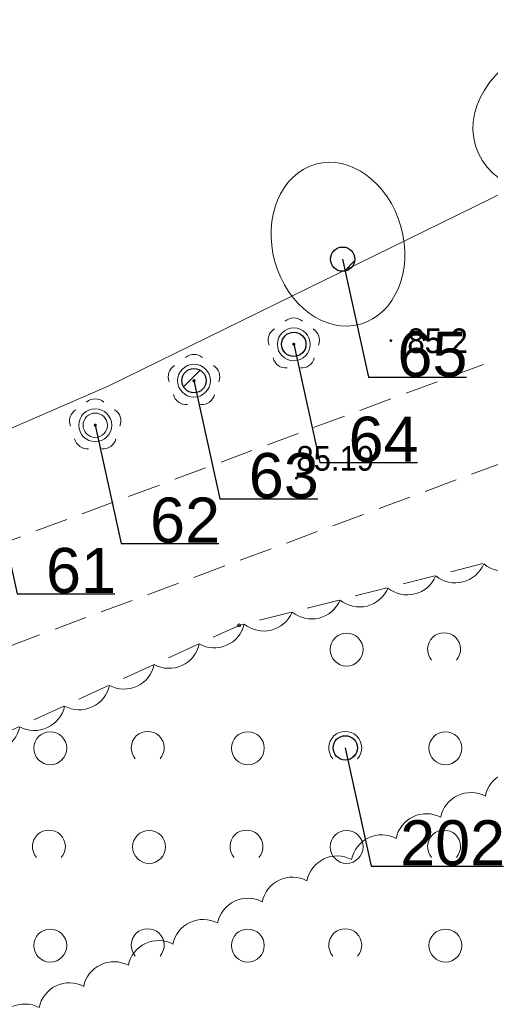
# Model space of a CAD drawing. Header units: metres. Extents: x 6540907 to 6541833, y 5893434 to 5894895.
# Tile 113 of 256: x 6541158 to 6541172, y 5894256 to 5894286. Entities that reach past the tile are written whole.
import ezdxf
from ezdxf import colors
from ezdxf.entities.mleader import LeaderData, LeaderLine
from ezdxf.enums import TextEntityAlignment as Align
from ezdxf.math import Vec2, Vec3

# ---------------------------------------------------------------- set-up
doc = ezdxf.new("R2010")
doc.units = ezdxf.units.M
doc.header["$MEASUREMENT"] = 0
doc.linetypes.add('1.0_0.5', pattern=[1.5, 1, -0.5])
doc.layers.get('0').update_dxf_attribs({"color": 2, "linetype": 'CONTINUOUS', "lineweight": 5})
for name, color, linetype, lineweight in [('140-Punkty robocze', 251, 'CONTINUOUS', 9), ('chodnik', 251, 'CONTINUOUS', 9), ('drzewo liściaste', 251, 'CONTINUOUS', 9), ('pikieta naturalna', 251, 'CONTINUOUS', 9), ('pikieta naturalna-Atr2', 251, 'CONTINUOUS', 9), ('pikieta sztuczna', 251, 'CONTINUOUS', 9), ('pikieta sztuczna-Atr2', 251, 'CONTINUOUS', 9), ('przewód elektroenergetyczny podziemny', 251, 'CONTINUOUS', 9), ('z_g_drzewa do usuniecia', 10, 'CONTINUOUS', 20), ('z_i_drzewa_liściste_korony', 66, 'CONTINUOUS', 20), ('z_i_drzewa_opis', 7, 'CONTINUOUS', 25), ('zadrzewienie  zakrzewienie', 252, 'CONTINUOUS', 15)]:
    doc.layers.add(name, color=color, linetype=linetype, lineweight=lineweight)
doc.layers.add('z_i_masywy_grupy', color=7, linetype='CONTINUOUS', lineweight=13, true_color=0x7f926c)
doc.styles.add('Opisowy', font='arial.ttf')
doc.styles.get("Standard").update_dxf_attribs({"font": 'Arial', "width": 0.75})

# ---------------------------------------------------------------- blocks, each defined once
blk = doc.blocks.new('PW01')
at = {"linetype": 'Continuous', "lineweight": 13}
h = blk.add_hatch(color=0, dxfattribs=at)
edge = h.paths.add_edge_path()
edge.add_arc((0, 0), 0.045, 0, 360)
blk = doc.blocks.new('OTZK1')
at = {"color": 0, "linetype": 'Continuous'}
blk.add_circle((0, 0), 0.5, dxfattribs=at)
blk = doc.blocks.new('OTZK2')
at = {"color": 0, "linetype": 'Continuous'}
blk.add_arc((0, 0), 0.5, 318.85, 221.162, dxfattribs=at)
blk = doc.blocks.new('OP021')
at = {"linetype": 'Continuous', "lineweight": 13}
h = blk.add_hatch(color=0, dxfattribs=at)
edge = h.paths.add_edge_path()
edge.add_arc((0, 0), 0.05, 0, 360)
at = {"color": 0, "linetype": 'Continuous', "lineweight": 13}
for centre, start, end in [((0, 0.4), 49.272, 130.728), ((-0.38, 0.124), 121.308, 202.548), ((0.38, 0.124), 337.452, 58.692), ((-0.235, -0.324), 193.221, 274.871), ((0.235, -0.324), 265.129, 346.7789999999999)]:
    blk.add_arc(centre, 0.4, start, end, dxfattribs=at)
blk = doc.blocks.new('PIKIETA')
at = {"color": 0}
blk.add_circle((0, 0), 0.045, dxfattribs=at)
blk = doc.blocks.new('_None')
blk = doc.blocks.new('punkt')
h = blk.add_hatch()
h.set_pattern_fill('ANSI32', color=256, scale=0.2)
h.set_pattern_definition([(45, (-4781848.87, -5644337.08), (-1.347038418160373, 1.347038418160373), []), (45, (-4781847.971974, -5644337.08), (-1.347038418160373, 1.347038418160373), [])])
edge = h.paths.add_edge_path()
edge.add_arc((0, 0), 0.2429884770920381, 0, 360)
blk.add_circle((0, 0), 0.2429884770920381)

msp = doc.modelspace()

# ---------------------------------------------------------------- linework, layer by layer
at = {"layer": 'chodnik', "linetype": '1.0_0.5', "lineweight": 18, "flags": 128}
msp.add_lwpolyline([(6541148.09, 5894266.607532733), (6541121.4, 5894253.107532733), (6541122.75, 5894251.217532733), (6541149.27, 5894263.847532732), (6541185.84, 5894277.467532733), (6541214.53, 5894280.957532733), (6541220.14, 5894280.467532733), (6541232.78, 5894276.947532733), (6541273.74, 5894255.127532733), (6541292.32, 5894248.137532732), (6541299.58, 5894246.487532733), (6541311.46, 5894246.227532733), (6541320.71, 5894247.927532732), (6541358.75, 5894259.417532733), (6541381.84, 5894259.167532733), (6541383.11, 5894258.687532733), (6541394.29, 5894255.867532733), (6541417.15, 5894246.907532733), (6541419.74, 5894244.817532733), (6541430.87, 5894235.067532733), (6541433.75, 5894232.707532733), (6541442.13, 5894221.107532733), (6541450.88, 5894208.257532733), (6541461.26, 5894194.907532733), (6541472.88, 5894183.517532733), (6541484.16, 5894175.357532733), (6541492.85, 5894170.437532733), (6541512, 5894163.557532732), (6541515.21, 5894162.957532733), (6541516.3, 5894165.557532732), (6541512.94, 5894166.397532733), (6541494.11, 5894173.177532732), (6541485.78, 5894177.877532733), (6541474.82, 5894185.817532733), (6541463.5, 5894196.907532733), (6541453.3, 5894210.017532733), (6541444.59, 5894222.827532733), (6541435.95, 5894234.787532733), (6541432.81, 5894237.357532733), (6541421.67, 5894247.117532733), (6541418.67, 5894249.527532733), (6541395.21, 5894258.727532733), (6541384.01, 5894261.547532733), (6541382.4, 5894262.167532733), (6541358.33, 5894262.417532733), (6541320.17, 5894250.907532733), (6541310.58, 5894248.847532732), (6541305.73, 5894248.827532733), (6541301.24, 5894249.027532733), (6541301.24, 5894249.027532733), (6541293.42, 5894251.277532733), (6541277.75, 5894257.107532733), (6541274.98, 5894257.887532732), (6541233.63, 5894279.557532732), (6541220.53, 5894283.527532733), (6541214.73, 5894283.597532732), (6541185.16, 5894280.417532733)], close=True, dxfattribs=at)
at = {"layer": 'przewód elektroenergetyczny podziemny', "linetype": 'Continuous', "lineweight": 18, "flags": 128}
msp.add_lwpolyline([(6541200.55, 5894284.737532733), (6541185.54, 5894283.817532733), (6541173.78, 5894281.317532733), (6541160.62, 5894274.867532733), (6541149.21, 5894269.907532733), (6541140.47, 5894265.707532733), (6541121.76, 5894257.267532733), (6541109.97, 5894251.447532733), (6541094.7, 5894245.037532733), (6541082.25, 5894237.897532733), (6541069.32, 5894228.917532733), (6541060.42, 5894222.297532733), (6541045.21, 5894211.737532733)], dxfattribs=at)
at = {"layer": 'z_g_drzewa do usuniecia', "linetype": 'Continuous'}
msp.add_circle((6541160.23089545, 5894273.675123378), 0.5, dxfattribs=at)
at = {"layer": 'z_i_drzewa_liściste_korony', "linetype": 'Continuous'}
for centre in [(6541166.26089545, 5894276.135123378), (6541163.229776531, 5894275.029813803)]:
    msp.add_circle(centre, 0.5, dxfattribs=at)
for centre, major_axis, ratio in [((6541174.958501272, 5894283.146284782), (-3.177510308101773, -0.9809763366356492), 0.7293933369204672), ((6541167.601178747, 5894279.179728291), (-0.6824183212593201, 2.431115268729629), 0.7866576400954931)]:
    msp.add_ellipse(centre, major_axis=major_axis, ratio=ratio, dxfattribs=at)
at = {"layer": 'z_i_masywy_grupy', "linetype": 'Continuous'}
for points in [[(6541173.484399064, 5894269.822368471, -0.500000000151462), (6541172.029716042, 5894269.456448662, -0.4999999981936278), (6541170.57503302, 5894269.090528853, -0.500000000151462), (6541169.120349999, 5894268.724609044, -0.499999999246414), (6541167.665666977, 5894268.358689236, -0.4999999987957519), (6541166.210983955, 5894267.992769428, -0.499999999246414), (6541164.756300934, 5894267.62684962, -0.4999999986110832), (6541163.385035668, 5894267.025103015, -0.5000000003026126), (6541162.023812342, 5894266.394967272, -0.5000000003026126), (6541160.662589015, 5894265.764831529, -0.5000000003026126), (6541159.301365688, 5894265.134695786, -0.5000000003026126), (6541157.940142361, 5894264.504560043, -0.5000000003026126), (6541156.578919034, 5894263.8744243, -0.4999999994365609)], [(6541157.170209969, 5894255.325931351, -0.5), (6541158.525452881, 5894255.968828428, -0.5), (6541159.880695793, 5894256.611725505, -0.5), (6541161.235938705, 5894257.25462258, -0.5), (6541162.591181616, 5894257.897519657, -0.5), (6541163.946424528, 5894258.540416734, -0.5000000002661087), (6541165.30166744, 5894259.18331381, -0.5), (6541166.656910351, 5894259.826210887, -0.5), (6541168.012153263, 5894260.469107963, -0.5), (6541169.367396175, 5894261.11200504, -0.5), (6541170.722639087, 5894261.754902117, -0.5000000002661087), (6541172.077881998, 5894262.397799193, -0.5), (6541173.43312491, 5894263.04069627, -0.5)]]:
    msp.add_lwpolyline(points, format="xyb", dxfattribs=at)
at = {"layer": 'zadrzewienie  zakrzewienie', "linetype": '1.0_0.5', "lineweight": 18, "flags": 128}
msp.add_lwpolyline([(6541044.04, 5894156.767532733), (6541052.84, 5894163.427532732), (6541069.7, 5894175.077532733), (6541101.31, 5894200.357532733), (6541129.24, 5894208.167532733), (6541152.03, 5894225.127532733), (6541169.97, 5894235.267532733), (6541187.83, 5894231.337532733), (6541224.49, 5894232.177532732), (6541248.1, 5894226.277532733), (6541267.08, 5894210.647532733), (6541283.7, 5894248.587532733), (6541223.9, 5894276.087532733), (6541201.6, 5894276.987532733), (6541164.6, 5894267.587532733), (6541087.7, 5894232.187532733), (6541061.02, 5894214.687532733), (6541036.66, 5894196.187532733), (6541017.58, 5894183.317532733), (6541015.78, 5894180.797532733), (6541016.59, 5894177.737532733), (6541020.64, 5894173.867532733)], close=True, dxfattribs=at)

# ---------------------------------------------------------------- block references
at = {"layer": '140-Punkty robocze', "linetype": 'Continuous', "lineweight": 13}
msp.add_blockref('PIKIETA', (6541164.6, 5894267.587532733), dxfattribs=at)
at = {"layer": 'drzewo liściaste', "linetype": 'Continuous', "lineweight": 18}
for p in [(6541166.26, 5894276.137532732), (6541166.26, 5894276.137532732), (6541166.26, 5894276.137532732), (6541163.23, 5894275.027532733), (6541163.23, 5894275.027532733), (6541163.23, 5894275.027532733), (6541160.23, 5894273.677532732), (6541160.23, 5894273.677532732), (6541160.23, 5894273.677532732)]:
    msp.add_blockref('OP021', p, dxfattribs=at)
at = {"layer": 'pikieta naturalna', "linetype": 'Continuous', "lineweight": 13}
msp.add_blockref('PW01', (6541169.21, 5894276.247532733), dxfattribs=at)
at = {"layer": 'pikieta sztuczna', "linetype": 'Continuous', "lineweight": 13}
msp.add_blockref('PW01', (6541166.34, 5894272.067532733), dxfattribs=at)
at = {"layer": 'z_g_drzewa do usuniecia', "linetype": 'Continuous', "xscale": 1.520278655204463, "yscale": 1.520278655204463, "zscale": 1.520278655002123}
msp.add_blockref('punkt', (6541160.23089545, 5894273.675123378), dxfattribs=at)
at = {"layer": 'z_i_drzewa_opis', "ltscale": 0.01, "xscale": 1.520278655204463, "yscale": 1.520278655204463, "zscale": 1.520278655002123}
for p in [(6541167.743948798, 5894278.724047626), (6541166.26089545, 5894276.135123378), (6541163.229776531, 5894275.029813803), (6541167.824, 5894263.864532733)]:
    msp.add_blockref('punkt', p, dxfattribs=at)
at = {"layer": 'zadrzewienie  zakrzewienie', "linetype": 'Continuous', "lineweight": 18}
for name, p in [('OTZK1', (6541167.866, 5894266.853532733)), ('OTZK2', (6541170.824, 5894266.864532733)), ('OTZK1', (6541158.866, 5894263.853532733)), ('OTZK2', (6541161.824, 5894263.864532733)), ('OTZK1', (6541164.866, 5894263.853532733)), ('OTZK2', (6541167.824, 5894263.864532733)), ('OTZK1', (6541170.866, 5894263.853532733)), ('OTZK2', (6541158.824, 5894260.864532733)), ('OTZK1', (6541161.866, 5894260.853532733)), ('OTZK2', (6541164.824, 5894260.864532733)), ('OTZK1', (6541167.866, 5894260.853532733)), ('OTZK2', (6541170.824, 5894260.864532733)), ('OTZK1', (6541158.866, 5894257.853532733)), ('OTZK2', (6541161.824, 5894257.864532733)), ('OTZK1', (6541164.866, 5894257.853532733)), ('OTZK2', (6541167.824, 5894257.864532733)), ('OTZK1', (6541170.866, 5894257.853532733))]:
    msp.add_blockref(name, p, dxfattribs=at)

# ---------------------------------------------------------------- texts
at = {"layer": 'pikieta naturalna-Atr2', "width": 0.9}
msp.add_text('85.2', height=0.75, dxfattribs=at).set_placement((6541169.71, 5894275.867532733))
at = {"layer": 'pikieta sztuczna-Atr2', "width": 0.9}
msp.add_text('85.19', height=0.75, dxfattribs=at).set_placement((6541166.34, 5894272.067532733), align=Align.BOTTOM_LEFT)

# ---------------------------------------------------------------- leaders
at = {"layer": 'z_g_drzewa do usuniecia', "linetype": 'Continuous'}
ml = msp.add_multileader_mtext('Standard', dxfattribs=at)
ml.set_content('62', color=256, style='Opisowy')
ml.set_leader_properties()
ml.set_arrow_properties(name='NONE')
ml.build(insert=Vec2(0, 0))
ml.multileader.update_dxf_attribs({"has_dogleg": 0, "text_left_attachment_type": 6, "text_right_attachment_type": 5, "text_top_attachment_type": 0, "text_bottom_attachment_type": 0, "dogleg_length": 1.91433062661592, "arrow_head_size": 7.005444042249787})
ctx = ml.context
ctx.base_point, ctx.char_height, ctx.arrow_head_size, ctx.landing_gap_size, ctx.plane_origin, ctx.plane_x_axis, ctx.plane_y_axis = Vec3(6541161.019553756, 5894270.082721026), 1.368250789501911, 7.005444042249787, 0.8756805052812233, Vec3(6541153.648434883, 5894265.698657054), Vec3(1, -1.49998432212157e-15), Vec3(1.49998432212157e-15, 1)
ctx.left_attachment, ctx.right_attachment, ctx.attachment_type = 6, 5, 2
notes = []
notes.append((ctx, [(1, (1, 1, 0), (6541157.978996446, 5894270.082721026), (1, -1.49998432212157e-15), 3.040557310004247, [(0, [(6541160.23089545, 5894273.675123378), (6541161.019553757, 5894270.082721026), (6541161.019553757, 5894270.082721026), (6541161.019553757, 5894270.082721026), (6541161.019553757, 5894270.082721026), (6541161.019553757, 5894270.082721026), (6541161.019553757, 5894270.082721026), (6541161.019553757, 5894270.082721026), (6541161.019553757, 5894270.082721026), (6541161.019553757, 5894270.082721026), (6541161.019553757, 5894270.082721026), (6541161.019553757, 5894270.082721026), (6541161.019553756, 5894270.082721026), (6541161.019553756, 5894270.082721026), (6541161.019553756, 5894270.082721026), (6541161.019553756, 5894270.082721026), (6541161.019553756, 5894270.082721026), (6541161.019553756, 5894270.082721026), (6541161.019553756, 5894270.082721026), (6541161.019553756, 5894270.082721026), (6541161.019553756, 5894270.082721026), (6541161.019553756, 5894270.082721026), (6541161.019553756, 5894270.082721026), (6541161.019553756, 5894270.082721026), (6541161.019553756, 5894270.082721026), (6541161.019553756, 5894270.082721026), (6541161.019553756, 5894270.082721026), (6541161.019553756, 5894270.082721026), (6541161.019553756, 5894270.082721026), (6541161.019553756, 5894270.082721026), (6541161.019553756, 5894270.082721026), (6541161.019553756, 5894270.082721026), (6541161.019553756, 5894270.082721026), (6541161.019553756, 5894270.082721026), (6541161.019553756, 5894270.082721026), (6541161.019553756, 5894270.082721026), (6541161.019553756, 5894270.082721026), (6541161.019553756, 5894270.082721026), (6541161.019553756, 5894270.082721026), (6541161.019553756, 5894270.082721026), (6541161.019553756, 5894270.082721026), (6541161.019553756, 5894270.082721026), (6541161.019553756, 5894270.082721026), (6541161.019553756, 5894270.082721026), (6541161.019553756, 5894270.082721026), (6541161.019553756, 5894270.082721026), (6541161.019553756, 5894270.082721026), (6541161.019553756, 5894270.082721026), (6541161.019553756, 5894270.082721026), (6541161.019553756, 5894270.082721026), (6541161.019553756, 5894270.082721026), (6541161.019553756, 5894270.082721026), (6541161.019553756, 5894270.082721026), (6541161.019553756, 5894270.082721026), (6541161.019553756, 5894270.082721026), (6541161.019553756, 5894270.082721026), (6541161.019553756, 5894270.082721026), (6541161.019553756, 5894270.082721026), (6541161.019553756, 5894270.082721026), (6541161.019553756, 5894270.082721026), (6541161.019553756, 5894270.082721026), (6541161.019553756, 5894270.082721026), (6541161.019553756, 5894270.082721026), (6541161.019553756, 5894270.082721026), (6541161.019553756, 5894270.082721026), (6541161.019553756, 5894270.082721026), (6541161.019553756, 5894270.082721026), (6541161.019553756, 5894270.082721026), (6541161.019553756, 5894270.082721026), (6541161.019553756, 5894270.082721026), (6541161.019553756, 5894270.082721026), (6541161.019553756, 5894270.082721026), (6541161.019553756, 5894270.082721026), (6541161.019553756, 5894270.082721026), (6541161.019553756, 5894270.082721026), (6541161.019553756, 5894270.082721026), (6541161.019553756, 5894270.082721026), (6541161.019553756, 5894270.082721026), (6541161.019553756, 5894270.082721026), (6541161.019553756, 5894270.082721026), (6541161.019553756, 5894270.082721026), (6541161.019553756, 5894270.082721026), (6541161.019553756, 5894270.082721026), (6541161.019553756, 5894270.082721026), (6541161.019553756, 5894270.082721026), (6541161.019553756, 5894270.082721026), (6541161.019553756, 5894270.082721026), (6541161.019553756, 5894270.082721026), (6541161.019553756, 5894270.082721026), (6541161.019553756, 5894270.082721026), (6541161.019553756, 5894270.082721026), (6541161.019553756, 5894270.082721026), (6541161.019553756, 5894270.082721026), (6541161.019553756, 5894270.082721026), (6541161.019553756, 5894270.082721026), (6541161.019553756, 5894270.082721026), (6541161.019553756, 5894270.082721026), (6541161.019553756, 5894270.082721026), (6541161.019553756, 5894270.082721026), (6541161.019553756, 5894270.082721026), (6541161.019553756, 5894270.082721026), (6541161.019553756, 5894270.082721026), (6541161.019553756, 5894270.082721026), (6541161.019553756, 5894270.082721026), (6541161.019553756, 5894270.082721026), (6541161.019553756, 5894270.082721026), (6541161.019553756, 5894270.082721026), (6541161.019553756, 5894270.082721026), (6541161.019553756, 5894270.082721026), (6541161.019553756, 5894270.082721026), (6541161.019553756, 5894270.082721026), (6541161.019553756, 5894270.082721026), (6541161.019553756, 5894270.082721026), (6541161.019553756, 5894270.082721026), (6541161.019553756, 5894270.082721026), (6541161.019553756, 5894270.082721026), (6541161.019553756, 5894270.082721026), (6541161.019553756, 5894270.082721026), (6541161.019553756, 5894270.082721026), (6541161.019553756, 5894270.082721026), (6541161.019553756, 5894270.082721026), (6541161.019553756, 5894270.082721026), (6541161.019553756, 5894270.082721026), (6541161.019553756, 5894270.082721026), (6541161.019553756, 5894270.082721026), (6541161.019553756, 5894270.082721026)], 256, [])])]))
ctx.mtext.insert, ctx.mtext.text_direction, ctx.mtext.rotation, ctx.mtext.flow_direction = Vec3(6541161.895234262, 5894271.474304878), Vec3(1, -1.49998432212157e-15), -1.49998432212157e-15, 5
at = {"layer": 'z_i_drzewa_opis'}
ml = msp.add_multileader_mtext('Standard', dxfattribs=at)
ml.set_content('65', color=256, style='Opisowy')
ml.set_leader_properties()
ml.set_arrow_properties(name='NONE')
ml.build(insert=Vec2(0, 0))
ml.multileader.update_dxf_attribs({"has_dogleg": 0, "text_left_attachment_type": 6, "text_right_attachment_type": 5, "text_top_attachment_type": 0, "text_bottom_attachment_type": 0, "dogleg_length": 1.91433062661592, "arrow_head_size": 7.005444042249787})
ctx = ml.context
ctx.base_point, ctx.char_height, ctx.arrow_head_size, ctx.landing_gap_size, ctx.plane_origin, ctx.plane_x_axis, ctx.plane_y_axis = Vec3(6541168.532607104, 5894275.131645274), 1.368250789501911, 7.005444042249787, 0.8756805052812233, Vec3(6541161.16148823, 5894270.747581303), Vec3(1, -1.49998432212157e-15), Vec3(1.49998432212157e-15, 1)
ctx.left_attachment, ctx.right_attachment, ctx.attachment_type = 6, 5, 2
notes.append((ctx, [(1, (1, 1, 0), (6541165.492049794, 5894275.131645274), (1, -1.49998432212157e-15), 3.040557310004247, [(0, [(6541167.743948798, 5894278.724047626), (6541168.532607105, 5894275.131645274), (6541168.532607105, 5894275.131645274), (6541168.532607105, 5894275.131645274), (6541168.532607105, 5894275.131645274), (6541168.532607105, 5894275.131645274), (6541168.532607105, 5894275.131645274), (6541168.532607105, 5894275.131645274), (6541168.532607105, 5894275.131645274), (6541168.532607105, 5894275.131645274), (6541168.532607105, 5894275.131645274), (6541168.532607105, 5894275.131645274), (6541168.532607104, 5894275.131645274), (6541168.532607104, 5894275.131645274), (6541168.532607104, 5894275.131645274), (6541168.532607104, 5894275.131645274), (6541168.532607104, 5894275.131645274), (6541168.532607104, 5894275.131645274), (6541168.532607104, 5894275.131645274), (6541168.532607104, 5894275.131645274), (6541168.532607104, 5894275.131645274), (6541168.532607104, 5894275.131645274), (6541168.532607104, 5894275.131645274), (6541168.532607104, 5894275.131645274), (6541168.532607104, 5894275.131645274), (6541168.532607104, 5894275.131645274), (6541168.532607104, 5894275.131645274), (6541168.532607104, 5894275.131645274), (6541168.532607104, 5894275.131645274), (6541168.532607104, 5894275.131645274), (6541168.532607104, 5894275.131645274), (6541168.532607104, 5894275.131645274), (6541168.532607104, 5894275.131645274), (6541168.532607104, 5894275.131645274), (6541168.532607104, 5894275.131645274), (6541168.532607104, 5894275.131645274), (6541168.532607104, 5894275.131645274), (6541168.532607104, 5894275.131645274), (6541168.532607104, 5894275.131645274), (6541168.532607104, 5894275.131645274), (6541168.532607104, 5894275.131645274), (6541168.532607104, 5894275.131645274), (6541168.532607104, 5894275.131645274), (6541168.532607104, 5894275.131645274), (6541168.532607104, 5894275.131645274), (6541168.532607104, 5894275.131645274), (6541168.532607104, 5894275.131645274), (6541168.532607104, 5894275.131645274), (6541168.532607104, 5894275.131645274), (6541168.532607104, 5894275.131645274), (6541168.532607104, 5894275.131645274), (6541168.532607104, 5894275.131645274), (6541168.532607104, 5894275.131645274), (6541168.532607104, 5894275.131645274), (6541168.532607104, 5894275.131645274), (6541168.532607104, 5894275.131645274), (6541168.532607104, 5894275.131645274), (6541168.532607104, 5894275.131645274), (6541168.532607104, 5894275.131645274), (6541168.532607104, 5894275.131645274), (6541168.532607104, 5894275.131645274), (6541168.532607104, 5894275.131645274), (6541168.532607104, 5894275.131645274), (6541168.532607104, 5894275.131645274), (6541168.532607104, 5894275.131645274), (6541168.532607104, 5894275.131645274), (6541168.532607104, 5894275.131645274), (6541168.532607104, 5894275.131645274), (6541168.532607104, 5894275.131645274), (6541168.532607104, 5894275.131645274), (6541168.532607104, 5894275.131645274), (6541168.532607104, 5894275.131645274), (6541168.532607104, 5894275.131645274), (6541168.532607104, 5894275.131645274), (6541168.532607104, 5894275.131645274), (6541168.532607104, 5894275.131645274), (6541168.532607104, 5894275.131645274), (6541168.532607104, 5894275.131645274), (6541168.532607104, 5894275.131645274), (6541168.532607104, 5894275.131645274), (6541168.532607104, 5894275.131645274), (6541168.532607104, 5894275.131645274), (6541168.532607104, 5894275.131645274), (6541168.532607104, 5894275.131645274), (6541168.532607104, 5894275.131645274), (6541168.532607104, 5894275.131645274), (6541168.532607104, 5894275.131645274), (6541168.532607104, 5894275.131645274), (6541168.532607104, 5894275.131645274), (6541168.532607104, 5894275.131645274), (6541168.532607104, 5894275.131645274), (6541168.532607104, 5894275.131645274), (6541168.532607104, 5894275.131645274), (6541168.532607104, 5894275.131645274), (6541168.532607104, 5894275.131645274), (6541168.532607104, 5894275.131645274), (6541168.532607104, 5894275.131645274), (6541168.532607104, 5894275.131645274), (6541168.532607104, 5894275.131645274), (6541168.532607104, 5894275.131645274), (6541168.532607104, 5894275.131645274), (6541168.532607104, 5894275.131645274), (6541168.532607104, 5894275.131645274), (6541168.532607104, 5894275.131645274), (6541168.532607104, 5894275.131645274), (6541168.532607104, 5894275.131645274), (6541168.532607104, 5894275.131645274), (6541168.532607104, 5894275.131645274), (6541168.532607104, 5894275.131645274), (6541168.532607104, 5894275.131645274), (6541168.532607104, 5894275.131645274), (6541168.532607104, 5894275.131645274), (6541168.532607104, 5894275.131645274), (6541168.532607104, 5894275.131645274), (6541168.532607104, 5894275.131645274), (6541168.532607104, 5894275.131645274), (6541168.532607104, 5894275.131645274), (6541168.532607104, 5894275.131645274), (6541168.532607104, 5894275.131645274), (6541168.532607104, 5894275.131645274), (6541168.532607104, 5894275.131645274), (6541168.532607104, 5894275.131645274), (6541168.532607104, 5894275.131645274), (6541168.532607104, 5894275.131645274), (6541168.532607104, 5894275.131645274), (6541168.532607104, 5894275.131645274)], 256, [])])]))
ctx.mtext.insert, ctx.mtext.text_direction, ctx.mtext.rotation, ctx.mtext.flow_direction = Vec3(6541169.408287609, 5894276.523229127), Vec3(1, -1.49998432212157e-15), -1.49998432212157e-15, 5
ml = msp.add_multileader_mtext('Standard', dxfattribs=at)
ml.set_content('64', color=256, style='Opisowy')
ml.set_leader_properties()
ml.set_arrow_properties(name='NONE')
ml.build(insert=Vec2(0, 0))
ml.multileader.update_dxf_attribs({"has_dogleg": 0, "text_left_attachment_type": 6, "text_right_attachment_type": 5, "text_top_attachment_type": 0, "text_bottom_attachment_type": 0, "dogleg_length": 1.91433062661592, "arrow_head_size": 7.005444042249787})
ctx = ml.context
ctx.base_point, ctx.char_height, ctx.arrow_head_size, ctx.landing_gap_size, ctx.plane_origin, ctx.plane_x_axis, ctx.plane_y_axis = Vec3(6541167.049553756, 5894272.542721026), 1.368250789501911, 7.005444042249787, 0.8756805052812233, Vec3(6541159.678434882, 5894268.158657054), Vec3(1, -1.49998432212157e-15), Vec3(1.49998432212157e-15, 1)
ctx.left_attachment, ctx.right_attachment, ctx.attachment_type = 6, 5, 2
notes.append((ctx, [(1, (1, 1, 0), (6541164.008996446, 5894272.542721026), (1, -1.49998432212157e-15), 3.040557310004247, [(0, [(6541166.26089545, 5894276.135123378), (6541167.049553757, 5894272.542721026), (6541167.049553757, 5894272.542721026), (6541167.049553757, 5894272.542721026), (6541167.049553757, 5894272.542721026), (6541167.049553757, 5894272.542721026), (6541167.049553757, 5894272.542721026), (6541167.049553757, 5894272.542721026), (6541167.049553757, 5894272.542721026), (6541167.049553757, 5894272.542721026), (6541167.049553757, 5894272.542721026), (6541167.049553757, 5894272.542721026), (6541167.049553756, 5894272.542721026), (6541167.049553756, 5894272.542721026), (6541167.049553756, 5894272.542721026), (6541167.049553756, 5894272.542721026), (6541167.049553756, 5894272.542721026), (6541167.049553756, 5894272.542721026), (6541167.049553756, 5894272.542721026), (6541167.049553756, 5894272.542721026), (6541167.049553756, 5894272.542721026), (6541167.049553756, 5894272.542721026), (6541167.049553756, 5894272.542721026), (6541167.049553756, 5894272.542721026), (6541167.049553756, 5894272.542721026), (6541167.049553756, 5894272.542721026), (6541167.049553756, 5894272.542721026), (6541167.049553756, 5894272.542721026), (6541167.049553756, 5894272.542721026), (6541167.049553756, 5894272.542721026), (6541167.049553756, 5894272.542721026), (6541167.049553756, 5894272.542721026), (6541167.049553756, 5894272.542721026), (6541167.049553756, 5894272.542721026), (6541167.049553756, 5894272.542721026), (6541167.049553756, 5894272.542721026), (6541167.049553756, 5894272.542721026), (6541167.049553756, 5894272.542721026), (6541167.049553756, 5894272.542721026), (6541167.049553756, 5894272.542721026), (6541167.049553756, 5894272.542721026), (6541167.049553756, 5894272.542721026), (6541167.049553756, 5894272.542721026), (6541167.049553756, 5894272.542721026), (6541167.049553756, 5894272.542721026), (6541167.049553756, 5894272.542721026), (6541167.049553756, 5894272.542721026), (6541167.049553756, 5894272.542721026), (6541167.049553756, 5894272.542721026), (6541167.049553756, 5894272.542721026), (6541167.049553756, 5894272.542721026), (6541167.049553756, 5894272.542721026), (6541167.049553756, 5894272.542721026), (6541167.049553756, 5894272.542721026), (6541167.049553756, 5894272.542721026), (6541167.049553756, 5894272.542721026), (6541167.049553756, 5894272.542721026), (6541167.049553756, 5894272.542721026), (6541167.049553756, 5894272.542721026), (6541167.049553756, 5894272.542721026), (6541167.049553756, 5894272.542721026), (6541167.049553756, 5894272.542721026), (6541167.049553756, 5894272.542721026), (6541167.049553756, 5894272.542721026), (6541167.049553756, 5894272.542721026), (6541167.049553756, 5894272.542721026), (6541167.049553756, 5894272.542721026), (6541167.049553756, 5894272.542721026), (6541167.049553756, 5894272.542721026), (6541167.049553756, 5894272.542721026), (6541167.049553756, 5894272.542721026), (6541167.049553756, 5894272.542721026), (6541167.049553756, 5894272.542721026), (6541167.049553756, 5894272.542721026), (6541167.049553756, 5894272.542721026), (6541167.049553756, 5894272.542721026), (6541167.049553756, 5894272.542721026), (6541167.049553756, 5894272.542721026), (6541167.049553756, 5894272.542721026), (6541167.049553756, 5894272.542721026), (6541167.049553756, 5894272.542721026), (6541167.049553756, 5894272.542721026), (6541167.049553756, 5894272.542721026), (6541167.049553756, 5894272.542721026), (6541167.049553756, 5894272.542721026), (6541167.049553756, 5894272.542721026), (6541167.049553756, 5894272.542721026), (6541167.049553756, 5894272.542721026), (6541167.049553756, 5894272.542721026), (6541167.049553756, 5894272.542721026), (6541167.049553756, 5894272.542721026), (6541167.049553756, 5894272.542721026), (6541167.049553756, 5894272.542721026), (6541167.049553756, 5894272.542721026), (6541167.049553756, 5894272.542721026), (6541167.049553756, 5894272.542721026), (6541167.049553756, 5894272.542721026), (6541167.049553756, 5894272.542721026), (6541167.049553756, 5894272.542721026), (6541167.049553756, 5894272.542721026), (6541167.049553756, 5894272.542721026), (6541167.049553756, 5894272.542721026), (6541167.049553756, 5894272.542721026), (6541167.049553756, 5894272.542721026), (6541167.049553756, 5894272.542721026), (6541167.049553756, 5894272.542721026), (6541167.049553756, 5894272.542721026), (6541167.049553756, 5894272.542721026), (6541167.049553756, 5894272.542721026), (6541167.049553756, 5894272.542721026), (6541167.049553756, 5894272.542721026), (6541167.049553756, 5894272.542721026), (6541167.049553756, 5894272.542721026), (6541167.049553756, 5894272.542721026), (6541167.049553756, 5894272.542721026), (6541167.049553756, 5894272.542721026), (6541167.049553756, 5894272.542721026), (6541167.049553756, 5894272.542721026), (6541167.049553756, 5894272.542721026), (6541167.049553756, 5894272.542721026), (6541167.049553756, 5894272.542721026), (6541167.049553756, 5894272.542721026), (6541167.049553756, 5894272.542721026), (6541167.049553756, 5894272.542721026), (6541167.049553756, 5894272.542721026), (6541167.049553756, 5894272.542721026)], 256, [])])]))
ctx.mtext.insert, ctx.mtext.text_direction, ctx.mtext.rotation, ctx.mtext.flow_direction = Vec3(6541167.925234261, 5894273.934304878), Vec3(1, -1.49998432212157e-15), -1.49998432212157e-15, 5
ml = msp.add_multileader_mtext('Standard', dxfattribs=at)
ml.set_content('63', color=256, style='Opisowy')
ml.set_leader_properties()
ml.set_arrow_properties(name='NONE')
ml.build(insert=Vec2(0, 0))
ml.multileader.update_dxf_attribs({"has_dogleg": 0, "text_left_attachment_type": 6, "text_right_attachment_type": 5, "text_top_attachment_type": 0, "text_bottom_attachment_type": 0, "dogleg_length": 1.91433062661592, "arrow_head_size": 7.005444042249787})
ctx = ml.context
ctx.base_point, ctx.char_height, ctx.arrow_head_size, ctx.landing_gap_size, ctx.plane_origin, ctx.plane_x_axis, ctx.plane_y_axis = Vec3(6541164.018434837, 5894271.437411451), 1.368250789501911, 7.005444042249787, 0.8756805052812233, Vec3(6541156.647315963, 5894267.05334748), Vec3(1, -1.49998432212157e-15), Vec3(1.49998432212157e-15, 1)
ctx.left_attachment, ctx.right_attachment, ctx.attachment_type = 6, 5, 2
notes.append((ctx, [(1, (1, 1, 0), (6541160.977877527, 5894271.437411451), (1, -1.49998432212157e-15), 3.040557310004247, [(0, [(6541163.229776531, 5894275.029813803), (6541164.018434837, 5894271.437411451), (6541164.018434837, 5894271.437411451), (6541164.018434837, 5894271.437411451), (6541164.018434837, 5894271.437411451), (6541164.018434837, 5894271.437411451), (6541164.018434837, 5894271.437411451), (6541164.018434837, 5894271.437411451), (6541164.018434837, 5894271.437411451), (6541164.018434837, 5894271.437411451), (6541164.018434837, 5894271.437411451), (6541164.018434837, 5894271.437411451), (6541164.018434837, 5894271.437411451), (6541164.018434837, 5894271.437411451), (6541164.018434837, 5894271.437411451), (6541164.018434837, 5894271.437411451), (6541164.018434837, 5894271.437411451), (6541164.018434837, 5894271.437411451), (6541164.018434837, 5894271.437411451), (6541164.018434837, 5894271.437411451), (6541164.018434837, 5894271.437411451), (6541164.018434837, 5894271.437411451), (6541164.018434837, 5894271.437411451), (6541164.018434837, 5894271.437411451), (6541164.018434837, 5894271.437411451), (6541164.018434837, 5894271.437411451), (6541164.018434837, 5894271.437411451), (6541164.018434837, 5894271.437411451), (6541164.018434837, 5894271.437411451), (6541164.018434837, 5894271.437411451), (6541164.018434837, 5894271.437411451), (6541164.018434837, 5894271.437411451), (6541164.018434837, 5894271.437411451), (6541164.018434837, 5894271.437411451), (6541164.018434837, 5894271.437411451), (6541164.018434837, 5894271.437411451), (6541164.018434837, 5894271.437411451), (6541164.018434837, 5894271.437411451), (6541164.018434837, 5894271.437411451), (6541164.018434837, 5894271.437411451), (6541164.018434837, 5894271.437411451), (6541164.018434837, 5894271.437411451), (6541164.018434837, 5894271.437411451), (6541164.018434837, 5894271.437411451), (6541164.018434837, 5894271.437411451), (6541164.018434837, 5894271.437411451), (6541164.018434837, 5894271.437411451), (6541164.018434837, 5894271.437411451), (6541164.018434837, 5894271.437411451), (6541164.018434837, 5894271.437411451), (6541164.018434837, 5894271.437411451), (6541164.018434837, 5894271.437411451), (6541164.018434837, 5894271.437411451), (6541164.018434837, 5894271.437411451), (6541164.018434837, 5894271.437411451), (6541164.018434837, 5894271.437411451), (6541164.018434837, 5894271.437411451), (6541164.018434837, 5894271.437411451), (6541164.018434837, 5894271.437411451), (6541164.018434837, 5894271.437411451), (6541164.018434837, 5894271.437411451), (6541164.018434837, 5894271.437411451), (6541164.018434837, 5894271.437411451), (6541164.018434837, 5894271.437411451), (6541164.018434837, 5894271.437411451), (6541164.018434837, 5894271.437411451), (6541164.018434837, 5894271.437411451), (6541164.018434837, 5894271.437411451), (6541164.018434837, 5894271.437411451), (6541164.018434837, 5894271.437411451), (6541164.018434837, 5894271.437411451), (6541164.018434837, 5894271.437411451), (6541164.018434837, 5894271.437411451), (6541164.018434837, 5894271.437411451), (6541164.018434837, 5894271.437411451), (6541164.018434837, 5894271.437411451), (6541164.018434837, 5894271.437411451), (6541164.018434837, 5894271.437411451), (6541164.018434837, 5894271.437411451), (6541164.018434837, 5894271.437411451), (6541164.018434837, 5894271.437411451), (6541164.018434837, 5894271.437411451), (6541164.018434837, 5894271.437411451), (6541164.018434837, 5894271.437411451), (6541164.018434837, 5894271.437411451), (6541164.018434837, 5894271.437411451), (6541164.018434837, 5894271.437411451), (6541164.018434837, 5894271.437411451), (6541164.018434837, 5894271.437411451), (6541164.018434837, 5894271.437411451), (6541164.018434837, 5894271.437411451), (6541164.018434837, 5894271.437411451), (6541164.018434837, 5894271.437411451), (6541164.018434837, 5894271.437411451), (6541164.018434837, 5894271.437411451), (6541164.018434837, 5894271.437411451), (6541164.018434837, 5894271.437411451), (6541164.018434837, 5894271.437411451), (6541164.018434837, 5894271.437411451), (6541164.018434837, 5894271.437411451), (6541164.018434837, 5894271.437411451), (6541164.018434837, 5894271.437411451), (6541164.018434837, 5894271.437411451), (6541164.018434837, 5894271.437411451), (6541164.018434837, 5894271.437411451), (6541164.018434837, 5894271.437411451), (6541164.018434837, 5894271.437411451), (6541164.018434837, 5894271.437411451), (6541164.018434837, 5894271.437411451), (6541164.018434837, 5894271.437411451), (6541164.018434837, 5894271.437411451), (6541164.018434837, 5894271.437411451), (6541164.018434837, 5894271.437411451), (6541164.018434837, 5894271.437411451), (6541164.018434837, 5894271.437411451), (6541164.018434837, 5894271.437411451), (6541164.018434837, 5894271.437411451), (6541164.018434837, 5894271.437411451), (6541164.018434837, 5894271.437411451), (6541164.018434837, 5894271.437411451), (6541164.018434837, 5894271.437411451), (6541164.018434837, 5894271.437411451), (6541164.018434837, 5894271.437411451), (6541164.018434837, 5894271.437411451), (6541164.018434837, 5894271.437411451), (6541164.018434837, 5894271.437411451)], 256, [])])]))
ctx.mtext.insert, ctx.mtext.text_direction, ctx.mtext.rotation, ctx.mtext.flow_direction = Vec3(6541164.894115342, 5894272.829928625), Vec3(1, -1.49998432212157e-15), -1.49998432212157e-15, 5
ml = msp.add_multileader_mtext('Standard', dxfattribs=at)
ml.set_content('61', color=256, style='Opisowy')
ml.set_leader_properties()
ml.set_arrow_properties(name='NONE')
ml.build(insert=Vec2(0, 0))
ml.multileader.update_dxf_attribs({"has_dogleg": 0, "text_left_attachment_type": 6, "text_right_attachment_type": 5, "text_top_attachment_type": 0, "text_bottom_attachment_type": 0, "dogleg_length": 1.91433062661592, "arrow_head_size": 7.005444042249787})
ctx = ml.context
ctx.base_point, ctx.char_height, ctx.arrow_head_size, ctx.landing_gap_size, ctx.plane_origin, ctx.plane_x_axis, ctx.plane_y_axis = Vec3(6541157.859553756, 5894268.552721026), 1.368250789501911, 7.005444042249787, 0.8756805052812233, Vec3(6541150.488434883, 5894264.168657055), Vec3(1, -1.49998432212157e-15), Vec3(1.49998432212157e-15, 1)
ctx.left_attachment, ctx.right_attachment, ctx.attachment_type = 6, 5, 2
notes.append((ctx, [(1, (1, 1, 0), (6541154.818996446, 5894268.552721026), (1, -1.49998432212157e-15), 3.040557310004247, [(0, [(6541157.07089545, 5894272.145123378), (6541157.859553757, 5894268.552721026), (6541157.859553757, 5894268.552721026), (6541157.859553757, 5894268.552721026), (6541157.859553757, 5894268.552721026), (6541157.859553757, 5894268.552721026), (6541157.859553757, 5894268.552721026), (6541157.859553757, 5894268.552721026), (6541157.859553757, 5894268.552721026), (6541157.859553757, 5894268.552721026), (6541157.859553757, 5894268.552721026), (6541157.859553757, 5894268.552721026), (6541157.859553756, 5894268.552721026), (6541157.859553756, 5894268.552721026), (6541157.859553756, 5894268.552721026), (6541157.859553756, 5894268.552721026), (6541157.859553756, 5894268.552721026), (6541157.859553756, 5894268.552721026), (6541157.859553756, 5894268.552721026), (6541157.859553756, 5894268.552721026), (6541157.859553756, 5894268.552721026), (6541157.859553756, 5894268.552721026), (6541157.859553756, 5894268.552721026), (6541157.859553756, 5894268.552721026), (6541157.859553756, 5894268.552721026), (6541157.859553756, 5894268.552721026), (6541157.859553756, 5894268.552721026), (6541157.859553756, 5894268.552721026), (6541157.859553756, 5894268.552721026), (6541157.859553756, 5894268.552721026), (6541157.859553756, 5894268.552721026), (6541157.859553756, 5894268.552721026), (6541157.859553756, 5894268.552721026), (6541157.859553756, 5894268.552721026), (6541157.859553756, 5894268.552721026), (6541157.859553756, 5894268.552721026), (6541157.859553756, 5894268.552721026), (6541157.859553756, 5894268.552721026), (6541157.859553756, 5894268.552721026), (6541157.859553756, 5894268.552721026), (6541157.859553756, 5894268.552721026), (6541157.859553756, 5894268.552721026), (6541157.859553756, 5894268.552721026), (6541157.859553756, 5894268.552721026), (6541157.859553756, 5894268.552721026), (6541157.859553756, 5894268.552721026), (6541157.859553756, 5894268.552721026), (6541157.859553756, 5894268.552721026), (6541157.859553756, 5894268.552721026), (6541157.859553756, 5894268.552721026), (6541157.859553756, 5894268.552721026), (6541157.859553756, 5894268.552721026), (6541157.859553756, 5894268.552721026), (6541157.859553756, 5894268.552721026), (6541157.859553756, 5894268.552721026), (6541157.859553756, 5894268.552721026), (6541157.859553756, 5894268.552721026), (6541157.859553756, 5894268.552721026), (6541157.859553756, 5894268.552721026), (6541157.859553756, 5894268.552721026), (6541157.859553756, 5894268.552721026), (6541157.859553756, 5894268.552721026), (6541157.859553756, 5894268.552721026), (6541157.859553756, 5894268.552721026), (6541157.859553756, 5894268.552721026), (6541157.859553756, 5894268.552721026), (6541157.859553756, 5894268.552721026), (6541157.859553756, 5894268.552721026), (6541157.859553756, 5894268.552721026), (6541157.859553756, 5894268.552721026), (6541157.859553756, 5894268.552721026), (6541157.859553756, 5894268.552721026), (6541157.859553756, 5894268.552721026), (6541157.859553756, 5894268.552721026), (6541157.859553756, 5894268.552721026), (6541157.859553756, 5894268.552721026), (6541157.859553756, 5894268.552721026), (6541157.859553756, 5894268.552721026), (6541157.859553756, 5894268.552721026), (6541157.859553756, 5894268.552721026), (6541157.859553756, 5894268.552721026), (6541157.859553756, 5894268.552721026), (6541157.859553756, 5894268.552721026), (6541157.859553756, 5894268.552721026), (6541157.859553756, 5894268.552721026), (6541157.859553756, 5894268.552721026), (6541157.859553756, 5894268.552721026), (6541157.859553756, 5894268.552721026), (6541157.859553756, 5894268.552721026), (6541157.859553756, 5894268.552721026), (6541157.859553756, 5894268.552721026), (6541157.859553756, 5894268.552721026), (6541157.859553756, 5894268.552721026), (6541157.859553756, 5894268.552721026), (6541157.859553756, 5894268.552721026), (6541157.859553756, 5894268.552721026), (6541157.859553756, 5894268.552721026), (6541157.859553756, 5894268.552721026), (6541157.859553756, 5894268.552721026), (6541157.859553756, 5894268.552721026), (6541157.859553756, 5894268.552721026), (6541157.859553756, 5894268.552721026), (6541157.859553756, 5894268.552721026), (6541157.859553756, 5894268.552721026), (6541157.859553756, 5894268.552721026), (6541157.859553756, 5894268.552721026), (6541157.859553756, 5894268.552721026), (6541157.859553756, 5894268.552721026), (6541157.859553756, 5894268.552721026), (6541157.859553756, 5894268.552721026), (6541157.859553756, 5894268.552721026), (6541157.859553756, 5894268.552721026), (6541157.859553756, 5894268.552721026), (6541157.859553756, 5894268.552721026), (6541157.859553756, 5894268.552721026), (6541157.859553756, 5894268.552721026), (6541157.859553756, 5894268.552721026), (6541157.859553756, 5894268.552721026), (6541157.859553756, 5894268.552721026), (6541157.859553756, 5894268.552721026), (6541157.859553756, 5894268.552721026), (6541157.859553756, 5894268.552721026), (6541157.859553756, 5894268.552721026), (6541157.859553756, 5894268.552721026), (6541157.859553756, 5894268.552721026), (6541157.859553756, 5894268.552721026)], 256, [])])]))
ctx.mtext.insert, ctx.mtext.text_direction, ctx.mtext.rotation, ctx.mtext.flow_direction = Vec3(6541158.735234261, 5894269.944304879), Vec3(1, -1.49998432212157e-15), -1.49998432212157e-15, 5
ml = msp.add_multileader_mtext('Standard', dxfattribs=at)
ml.set_content('202', color=256, style='Opisowy')
ml.set_leader_properties()
ml.set_arrow_properties(name='NONE')
ml.build(insert=Vec2(0, 0))
ml.multileader.update_dxf_attribs({"has_dogleg": 0, "text_left_attachment_type": 6, "text_right_attachment_type": 5, "text_top_attachment_type": 0, "text_bottom_attachment_type": 0, "dogleg_length": 1.91433062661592, "arrow_head_size": 7.005444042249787})
ctx = ml.context
ctx.base_point, ctx.char_height, ctx.arrow_head_size, ctx.landing_gap_size, ctx.plane_origin, ctx.plane_x_axis, ctx.plane_y_axis = Vec3(6541168.612658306, 5894260.272130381), 1.368250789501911, 7.005444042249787, 0.8756805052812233, Vec3(6541161.241539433, 5894255.88806641), Vec3(1, -1.49998432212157e-15), Vec3(1.49998432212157e-15, 1)
ctx.left_attachment, ctx.right_attachment, ctx.attachment_type = 6, 5, 2
notes.append((ctx, [(1, (1, 1, 0), (6541165.572100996, 5894260.272130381), (1, -1.49998432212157e-15), 3.040557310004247, [(0, [(6541167.824, 5894263.864532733), (6541168.612658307, 5894260.272130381), (6541168.612658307, 5894260.272130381), (6541168.612658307, 5894260.272130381), (6541168.612658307, 5894260.272130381), (6541168.612658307, 5894260.272130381), (6541168.612658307, 5894260.272130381), (6541168.612658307, 5894260.272130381), (6541168.612658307, 5894260.272130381), (6541168.612658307, 5894260.272130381), (6541168.612658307, 5894260.272130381), (6541168.612658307, 5894260.272130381), (6541168.612658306, 5894260.272130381), (6541168.612658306, 5894260.272130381), (6541168.612658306, 5894260.272130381), (6541168.612658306, 5894260.272130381), (6541168.612658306, 5894260.272130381), (6541168.612658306, 5894260.272130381), (6541168.612658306, 5894260.272130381), (6541168.612658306, 5894260.272130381), (6541168.612658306, 5894260.272130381), (6541168.612658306, 5894260.272130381), (6541168.612658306, 5894260.272130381), (6541168.612658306, 5894260.272130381), (6541168.612658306, 5894260.272130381), (6541168.612658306, 5894260.272130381), (6541168.612658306, 5894260.272130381), (6541168.612658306, 5894260.272130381), (6541168.612658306, 5894260.272130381), (6541168.612658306, 5894260.272130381), (6541168.612658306, 5894260.272130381), (6541168.612658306, 5894260.272130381), (6541168.612658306, 5894260.272130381), (6541168.612658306, 5894260.272130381), (6541168.612658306, 5894260.272130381), (6541168.612658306, 5894260.272130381), (6541168.612658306, 5894260.272130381), (6541168.612658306, 5894260.272130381), (6541168.612658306, 5894260.272130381), (6541168.612658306, 5894260.272130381), (6541168.612658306, 5894260.272130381), (6541168.612658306, 5894260.272130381), (6541168.612658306, 5894260.272130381), (6541168.612658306, 5894260.272130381), (6541168.612658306, 5894260.272130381), (6541168.612658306, 5894260.272130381), (6541168.612658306, 5894260.272130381), (6541168.612658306, 5894260.272130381), (6541168.612658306, 5894260.272130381), (6541168.612658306, 5894260.272130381), (6541168.612658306, 5894260.272130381), (6541168.612658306, 5894260.272130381), (6541168.612658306, 5894260.272130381), (6541168.612658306, 5894260.272130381), (6541168.612658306, 5894260.272130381), (6541168.612658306, 5894260.272130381), (6541168.612658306, 5894260.272130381), (6541168.612658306, 5894260.272130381), (6541168.612658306, 5894260.272130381), (6541168.612658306, 5894260.272130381), (6541168.612658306, 5894260.272130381), (6541168.612658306, 5894260.272130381), (6541168.612658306, 5894260.272130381), (6541168.612658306, 5894260.272130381), (6541168.612658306, 5894260.272130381), (6541168.612658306, 5894260.272130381), (6541168.612658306, 5894260.272130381), (6541168.612658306, 5894260.272130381), (6541168.612658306, 5894260.272130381), (6541168.612658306, 5894260.272130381), (6541168.612658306, 5894260.272130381), (6541168.612658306, 5894260.272130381), (6541168.612658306, 5894260.272130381), (6541168.612658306, 5894260.272130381), (6541168.612658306, 5894260.272130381), (6541168.612658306, 5894260.272130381), (6541168.612658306, 5894260.272130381), (6541168.612658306, 5894260.272130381), (6541168.612658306, 5894260.272130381), (6541168.612658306, 5894260.272130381), (6541168.612658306, 5894260.272130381), (6541168.612658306, 5894260.272130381), (6541168.612658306, 5894260.272130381), (6541168.612658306, 5894260.272130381), (6541168.612658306, 5894260.272130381), (6541168.612658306, 5894260.272130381), (6541168.612658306, 5894260.272130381), (6541168.612658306, 5894260.272130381), (6541168.612658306, 5894260.272130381), (6541168.612658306, 5894260.272130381), (6541168.612658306, 5894260.272130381), (6541168.612658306, 5894260.272130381), (6541168.612658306, 5894260.272130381), (6541168.612658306, 5894260.272130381), (6541168.612658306, 5894260.272130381), (6541168.612658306, 5894260.272130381), (6541168.612658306, 5894260.272130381), (6541168.612658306, 5894260.272130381), (6541168.612658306, 5894260.272130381), (6541168.612658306, 5894260.272130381), (6541168.612658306, 5894260.272130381), (6541168.612658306, 5894260.272130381), (6541168.612658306, 5894260.272130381), (6541168.612658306, 5894260.272130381), (6541168.612658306, 5894260.272130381), (6541168.612658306, 5894260.272130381), (6541168.612658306, 5894260.272130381), (6541168.612658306, 5894260.272130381), (6541168.612658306, 5894260.272130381), (6541168.612658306, 5894260.272130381), (6541168.612658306, 5894260.272130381), (6541168.612658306, 5894260.272130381), (6541168.612658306, 5894260.272130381), (6541168.612658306, 5894260.272130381), (6541168.612658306, 5894260.272130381), (6541168.612658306, 5894260.272130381), (6541168.612658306, 5894260.272130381), (6541168.612658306, 5894260.272130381), (6541168.612658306, 5894260.272130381), (6541168.612658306, 5894260.272130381), (6541168.612658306, 5894260.272130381), (6541168.612658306, 5894260.272130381), (6541168.612658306, 5894260.272130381), (6541168.612658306, 5894260.272130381), (6541168.612658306, 5894260.272130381), (6541168.612658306, 5894260.272130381), (6541168.612658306, 5894260.272130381), (6541168.612658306, 5894260.272130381), (6541168.612658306, 5894260.272130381), (6541168.612658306, 5894260.272130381), (6541168.612658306, 5894260.272130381), (6541168.612658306, 5894260.272130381), (6541168.612658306, 5894260.272130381), (6541168.612658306, 5894260.272130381)], 256, [])])]))
ctx.mtext.insert, ctx.mtext.text_direction, ctx.mtext.rotation, ctx.mtext.flow_direction = Vec3(6541169.488338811, 5894261.663714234), Vec3(1, -1.49998432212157e-15), -1.49998432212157e-15, 5
for ctx, leaders in notes:
    for number, flags, end, landing, length, lines in leaders:
        leader = LeaderData()
        leader.index, (leader.has_last_leader_line, leader.has_dogleg_vector, leader.attachment_direction) = number, flags
        leader.last_leader_point, leader.dogleg_vector, leader.dogleg_length = Vec3(end), Vec3(landing), length
        for number, points, colour, breaks in lines:
            line = LeaderLine()
            line.index, line.vertices, line.color, line.breaks = number, Vec3.list(points), colors.encode_raw_color(colour), breaks
            leader.lines.append(line)
        ctx.leaders.append(leader)

doc.saveas('drawing.dxf')
